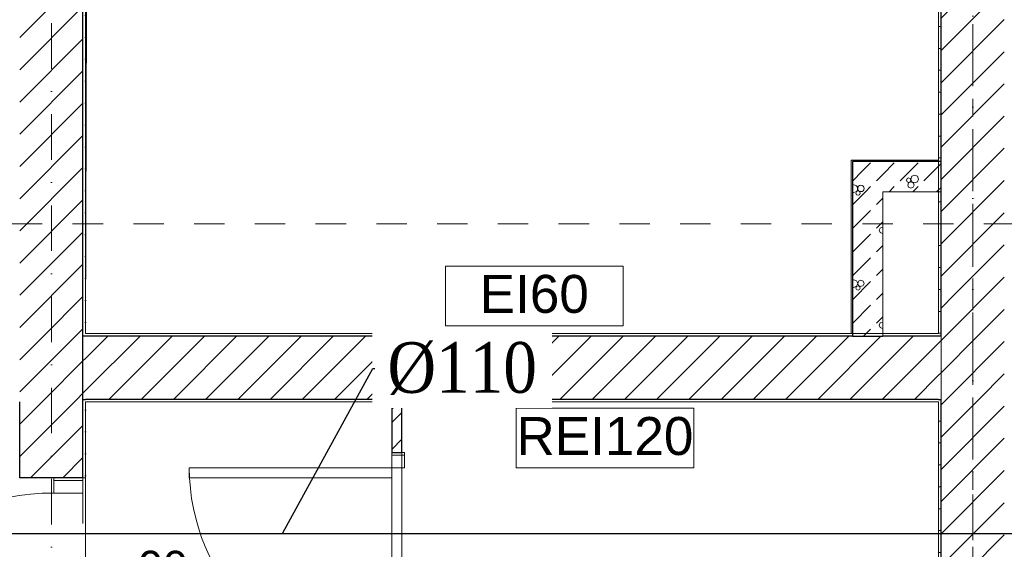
# Model space of a CAD drawing. Header units: millimetres. Extents: x -52968 to 399385, y -141133 to 110561.
# Tile 142 of 146: x 80240 to 84130, y -104300 to -102208. Entities that reach past the tile are written whole.
import ezdxf
from ezdxf import colors
from ezdxf.entities.mleader import LeaderData, LeaderLine
from ezdxf.math import Vec2, Vec3

# ---------------------------------------------------------------- set-up
doc = ezdxf.new("R2010")
doc.units = ezdxf.units.MM
for name, pattern in [('SIM-Wegliniec-21.07.2025-Parter$0$Kropki i Kreski', [360, 180, -90, 0, -90]), ('SIM-Wegliniec-21.07.2025-Parter$0$Przerywana', [240, 120, -120]), ('SIM-Wegliniec-21.07.2025-Parter$0$Przerywana długa', [390, 250, -140]), ('SIM-Wegliniec-21.07.2025-Parter$0$Przerywana podwójnie', [295, 125, -50, 70, -50])]:
    doc.linetypes.add(name, pattern=pattern)
doc.layers.add('_xref', color=250, linetype='Continuous')
for name, color, linetype, lineweight in [('RR_IWK_opisy', 7, 'Continuous', 0), ('RR_ks_podposadzkowa', 32, 'Kanalizacja', 30), ('SIM-Wegliniec-21.07.2025-Parter$0$A-Przekroje-PB_Nr_pióra__5', 250, 'Continuous', 0), ('SIM-Wegliniec-21.07.2025-Parter$0$Nowe_0_Nr_pióra__7', 250, 'Continuous', 0), ('SIM-Wegliniec-21.07.2025-Parter$0$Nowe_A-Belki-Wieniec_Nr_pióra__69', 250, 'Continuous', 0), ('SIM-Wegliniec-21.07.2025-Parter$0$Nowe_A-Belki-Wieniec_Nr_pióra__90', 250, 'Continuous', 0), ('SIM-Wegliniec-21.07.2025-Parter$0$Nowe_A-Osi_Nr_pióra__20', 250, 'Continuous', 0), ('SIM-Wegliniec-21.07.2025-Parter$0$Nowe_A-Posadzki_Nr_pióra__89', 250, 'Continuous', 0), ('SIM-Wegliniec-21.07.2025-Parter$0$Nowe_A-PPOŻ_Nr_pióra__20', 250, 'Continuous', 0), ('SIM-Wegliniec-21.07.2025-Parter$0$Nowe_A-Strefy-Parter_Nr_pióra__94', 250, 'Continuous', 0), ('SIM-Wegliniec-21.07.2025-Parter$0$Nowe_A-Ściany-Wewnętrzne', 250, 'Continuous', 0), ('SIM-Wegliniec-21.07.2025-Parter$0$Nowe_A-Ściany-Wewnętrzne_Nr_pióra__27', 250, 'Continuous', 0), ('SIM-Wegliniec-21.07.2025-Parter$0$Nowe_A-Ściany-Wewnętrzne_Nr_pióra__47', 250, 'Continuous', 0), ('SIM-Wegliniec-21.07.2025-Parter$0$Nowe_A-Ściany-Zewnętrzne', 250, 'Continuous', 0), ('SIM-Wegliniec-21.07.2025-Parter$0$Nowe_A-Ściany-Zewnętrzne_Nr_pióra__169', 250, 'Continuous', 0), ('SIM-Wegliniec-21.07.2025-Parter$0$Nowe_A-Ściany-Zewnętrzne_Nr_pióra__27', 250, 'Continuous', 0), ('SIM-Wegliniec-21.07.2025-Parter$0$Nowe_A-Ściany-Zewnętrzne_Nr_pióra__47', 250, 'Continuous', 0), ('SIM-Wegliniec-21.07.2025-Parter$0$Nowe_Drzwi Archicad_Nr_pióra__23', 250, 'Continuous', 0), ('SIM-Wegliniec-21.07.2025-Parter$0$Nowe_Drzwi Archicad_Nr_pióra__27', 250, 'Continuous', 0), ('SIM-Wegliniec-21.07.2025-Parter$0$Nowe_Drzwi Archicad_Nr_pióra__3', 250, 'Continuous', 0), ('SIM-Wegliniec-21.07.2025-Parter$0$Nowe_Drzwi Archicad_Nr_pióra__47', 250, 'Continuous', 0), ('SIM-Wegliniec-21.07.2025-Parter$0$Nowe_RR_IZC_opisy_Nr_pióra__7', 250, 'Continuous', 0), ('SIM-Wegliniec-21.07.2025-Parter$0$Nowe_Znaczniki drzwi Archicada_Nr_pióra__7', 250, 'Continuous', 0)]:
    doc.layers.add(name, color=color, linetype=linetype, lineweight=lineweight)
doc.styles.add('Garamond', font='GARA.TTF')
doc.styles.add('SIM-Wegliniec-21.07.2025-Parter$0$STYL_AUTOMATYCZNY_1', font='arial.ttf')
doc.styles.get("Standard").update_dxf_attribs({"font": 'arial.ttf'})
doc.linetypes.add('Kanalizacja', pattern='A,25,0,["◄",Standard,S=5,R=0,X=-5,Y=-2.5],0', length=25)
pattern_1 = [(45, (0, 0), (-63.63961, 63.63961), [])]
pattern_2 = [(0, (0, 0), (0, 86.60254), [0, -50]), (0, (25, 43.3), (0, 86.60254), [0, -50])]
pattern_3 = [(45, (0, 0), (-79.54951, 79.54951), []), (45, (-26.52, 26.52), (-79.54951, 79.54951), [])]

# ---------------------------------------------------------------- blocks, each defined once
blk = doc.blocks.new('SIM-Wegliniec-21.07.2025-Parter')
at = {"layer": 'SIM-Wegliniec-21.07.2025-Parter$0$Nowe_A-Ściany-Wewnętrzne', "linetype": 'Continuous', "lineweight": 0}
h = blk.add_hatch(dxfattribs=at)
h.set_pattern_fill('Bloczki_ceramiczne', color=256, style=0, pattern_type=2)
h.set_pattern_definition(pattern_1)
h.paths.add_polyline_path([(80490.1, -103457.6), (80490.1, -99177.6), (80240.1, -99177.6), (80240.1, -103457.6)])
h = blk.add_hatch(dxfattribs=at)
h.set_pattern_fill('Tynk', color=256, style=0, pattern_type=2)
h.set_pattern_definition(pattern_2)
h.paths.add_polyline_path([(80500.1, -103447.6), (80500.1, -99177.6), (80490.1, -99177.6), (80490.1, -103447.6)])
h = blk.add_hatch(dxfattribs=at)
h.set_pattern_fill('Tynk', color=256, style=0, pattern_type=2)
h.set_pattern_definition(pattern_2)
h.paths.add_polyline_path([(83880.1, -102767.6), (83880.1, -99177.6), (83870.1, -99177.6), (83870.1, -102767.6)])
h = blk.add_hatch(dxfattribs=at)
h.set_pattern_fill('Bloczki_ceramiczne', color=256, style=0, pattern_type=2)
h.set_pattern_definition(pattern_1)
h.paths.add_polyline_path([(84130.1, -103292.6), (84130.1, -99177.6), (83880.1, -99177.6), (83880.1, -103292.6)])
h = blk.add_hatch(dxfattribs=at)
h.set_pattern_fill('Tynk', color=256, style=0, pattern_type=2)
h.set_pattern_definition(pattern_2)
h.paths.add_polyline_path([(83870.1, -102887.6), (83870.1, -103447.6), (83880.1, -103447.6), (83880.1, -102887.6)])
h = blk.add_hatch(dxfattribs=at)
h.set_pattern_fill('Bloczki_ceramiczne', color=256, style=0, pattern_type=2)
h.set_pattern_definition(pattern_1)
h.paths.add_polyline_path([(83880.1, -103292.6), (83880.1, -103407.6), (84130.1, -103407.6), (84130.1, -103292.6)])
h = blk.add_hatch(dxfattribs=at)
h.set_pattern_fill('Bloczki_ceramiczne', color=256, style=0, pattern_type=2)
h.set_pattern_definition(pattern_1)
h.paths.add_polyline_path([(83880.1, -103407.6), (83880.1, -103457.6), (84130.1, -103457.6), (84130.1, -103407.6)])
h = blk.add_hatch(dxfattribs=at)
h.set_pattern_fill('Bloczki_ceramiczne', color=256, style=0, pattern_type=2)
h.set_pattern_definition(pattern_1)
h.paths.add_polyline_path([(80240.1, -103457.6), (80240.1, -103707.6), (80490.1, -103707.6), (80490.1, -103457.6)])
at = {"layer": 'SIM-Wegliniec-21.07.2025-Parter$0$Nowe_A-Ściany-Wewnętrzne', "linetype": 'Continuous', "lineweight": 0, "true_color": 0x000000}
h = blk.add_hatch(dxfattribs=at)
h.set_pattern_fill('Tynk', color=18, style=0, pattern_type=2)
h.set_pattern_definition(pattern_2)
h.paths.add_polyline_path([(80490.1, -103447.6), (80490.1, -103457.6), (80500.1, -103457.6), (80500.1, -103447.6)])
at = {"layer": 'SIM-Wegliniec-21.07.2025-Parter$0$Nowe_A-Ściany-Wewnętrzne', "linetype": 'Continuous', "lineweight": 0}
h = blk.add_hatch(dxfattribs=at)
h.set_pattern_fill('Bloczki_ceramiczne', color=256, style=0, pattern_type=2)
h.set_pattern_definition(pattern_1)
h.paths.add_polyline_path([(80490.1, -103457.6), (80490.1, -103707.6), (80500.1, -103707.6), (80500.1, -103457.6)])
at = {"layer": 'SIM-Wegliniec-21.07.2025-Parter$0$Nowe_A-Ściany-Wewnętrzne', "linetype": 'Continuous', "lineweight": 0, "true_color": 0x000000}
h = blk.add_hatch(dxfattribs=at)
h.set_pattern_fill('Tynk', color=18, style=0, pattern_type=2)
h.set_pattern_definition(pattern_2)
h.paths.add_polyline_path([(81710.2, -103447.6), (80500.1, -103447.6), (80500.1, -103457.6), (81710.2, -103457.6)])
at = {"layer": 'SIM-Wegliniec-21.07.2025-Parter$0$Nowe_A-Ściany-Wewnętrzne', "linetype": 'Continuous', "lineweight": 0}
h = blk.add_hatch(dxfattribs=at)
h.set_pattern_fill('Bloczki_ceramiczne', color=256, style=0, pattern_type=2)
h.set_pattern_definition(pattern_1)
h.paths.add_polyline_path([(81710.2, -103457.6), (80500.1, -103457.6), (80500.1, -103707.6), (81710.2, -103707.6)])
h = blk.add_hatch(dxfattribs=at)
h.set_pattern_fill('Stal', color=256, style=0, pattern_type=2)
h.set_pattern_definition(pattern_3)
h.paths.add_polyline_path([(81710.2, -103457.6), (81750.2, -103457.6), (81750.2, -103447.6), (81710.2, -103447.6)])
h = blk.add_hatch(dxfattribs=at)
h.set_pattern_fill('Stal', color=256, style=0, pattern_type=2)
h.set_pattern_definition(pattern_3)
h.paths.add_polyline_path([(81710.2, -103707.6), (81750.2, -103707.6), (81750.2, -103457.6), (81710.2, -103457.6)])
at = {"layer": 'SIM-Wegliniec-21.07.2025-Parter$0$Nowe_A-Ściany-Wewnętrzne', "linetype": 'Continuous', "lineweight": 0, "true_color": 0x000000}
h = blk.add_hatch(dxfattribs=at)
h.set_pattern_fill('Tynk', color=18, style=0, pattern_type=2)
h.set_pattern_definition(pattern_2)
h.paths.add_polyline_path([(81750.2, -103457.6), (83530.1, -103457.6), (83530.1, -103447.6), (81750.2, -103447.6)])
at = {"layer": 'SIM-Wegliniec-21.07.2025-Parter$0$Nowe_A-Ściany-Wewnętrzne', "linetype": 'Continuous', "lineweight": 0}
h = blk.add_hatch(dxfattribs=at)
h.set_pattern_fill('Bloczki_ceramiczne', color=256, style=0, pattern_type=2)
h.set_pattern_definition(pattern_1)
h.paths.add_polyline_path([(81750.2, -103707.6), (83870.1, -103707.6), (83870.1, -103457.6), (81750.2, -103457.6)])
at = {"layer": 'SIM-Wegliniec-21.07.2025-Parter$0$Nowe_A-Ściany-Wewnętrzne', "linetype": 'Continuous', "lineweight": 0, "true_color": 0x000000}
h = blk.add_hatch(dxfattribs=at)
h.set_pattern_fill('Tynk', color=18, style=0, pattern_type=2)
h.set_pattern_definition(pattern_2)
h.paths.add_polyline_path([(83650.1, -103457.6), (83870.1, -103457.6), (83870.1, -103447.6), (83650.1, -103447.6)])
h = blk.add_hatch(dxfattribs=at)
h.set_pattern_fill('Tynk', color=18, style=0, pattern_type=2)
h.set_pattern_definition(pattern_2)
h.paths.add_polyline_path([(83870.1, -103447.6), (83870.1, -103457.6), (83880.1, -103457.6), (83880.1, -103447.6)])
at = {"layer": 'SIM-Wegliniec-21.07.2025-Parter$0$Nowe_A-Ściany-Wewnętrzne', "linetype": 'Continuous', "lineweight": 0}
h = blk.add_hatch(dxfattribs=at)
h.set_pattern_fill('Bloczki_ceramiczne', color=256, style=0, pattern_type=2)
h.set_pattern_definition(pattern_1)
h.paths.add_polyline_path([(83870.1, -103457.6), (83870.1, -103707.6), (83880.1, -103707.6), (83880.1, -103457.6)])
h = blk.add_hatch(dxfattribs=at)
h.set_pattern_fill('Bloczki_ceramiczne', color=256, style=0, pattern_type=2)
h.set_pattern_definition(pattern_1)
h.paths.add_polyline_path([(83880.1, -103457.6), (83880.1, -103707.6), (84130.1, -103707.6), (84130.1, -103457.6)])
at = {"layer": 'SIM-Wegliniec-21.07.2025-Parter$0$Nowe_A-Ściany-Wewnętrzne', "linetype": 'Continuous', "lineweight": 0, "true_color": 0x000000}
h = blk.add_hatch(dxfattribs=at)
h.set_pattern_fill('Tynk', color=18, style=0, pattern_type=2)
h.set_pattern_definition(pattern_2)
h.paths.add_polyline_path([(80240.1, -103717.6), (80230.1, -103717.6), (80230.1, -104017.6), (80240.1, -104017.6)])
at = {"layer": 'SIM-Wegliniec-21.07.2025-Parter$0$Nowe_A-Ściany-Wewnętrzne', "linetype": 'Continuous', "lineweight": 0}
h = blk.add_hatch(dxfattribs=at)
h.set_pattern_fill('Bloczki_ceramiczne', color=256, style=0, pattern_type=2)
h.set_pattern_definition(pattern_1)
h.paths.add_polyline_path([(80490.1, -103707.6), (80240.1, -103707.6), (80240.1, -104017.6), (80490.1, -104017.6)])
at = {"layer": 'SIM-Wegliniec-21.07.2025-Parter$0$Nowe_A-Ściany-Wewnętrzne', "linetype": 'Continuous', "lineweight": 0, "true_color": 0x000000}
h = blk.add_hatch(dxfattribs=at)
h.set_pattern_fill('Tynk', color=18, style=0, pattern_type=2)
h.set_pattern_definition(pattern_2)
h.paths.add_polyline_path([(80490.1, -103707.6), (80490.1, -103717.6), (80500.1, -103717.6), (80500.1, -103707.6)])
at = {"layer": 'SIM-Wegliniec-21.07.2025-Parter$0$Nowe_A-Ściany-Wewnętrzne', "linetype": 'Continuous', "lineweight": 0}
h = blk.add_hatch(dxfattribs=at)
h.set_pattern_fill('Tynk', color=256, style=0, pattern_type=2)
h.set_pattern_definition(pattern_2)
h.paths.add_polyline_path([(80500.1, -103717.6), (80490.1, -103717.6), (80490.1, -104017.6), (80500.1, -104017.6)])
at = {"layer": 'SIM-Wegliniec-21.07.2025-Parter$0$Nowe_A-Ściany-Wewnętrzne', "linetype": 'Continuous', "lineweight": 0, "true_color": 0x000000}
h = blk.add_hatch(dxfattribs=at)
h.set_pattern_fill('Tynk', color=18, style=0, pattern_type=2)
h.set_pattern_definition(pattern_2)
h.paths.add_polyline_path([(81710.2, -103707.6), (80500.1, -103707.6), (80500.1, -103717.6), (81710.2, -103717.6)])
at = {"layer": 'SIM-Wegliniec-21.07.2025-Parter$0$Nowe_A-Ściany-Wewnętrzne', "linetype": 'Continuous', "lineweight": 0}
h = blk.add_hatch(dxfattribs=at)
h.set_pattern_fill('Stal', color=256, style=0, pattern_type=2)
h.set_pattern_definition(pattern_3)
h.paths.add_polyline_path([(81710.2, -103717.6), (81750.2, -103717.6), (81750.2, -103707.6), (81710.2, -103707.6)])
h = blk.add_hatch(dxfattribs=at)
h.set_pattern_fill('Stal', color=256, style=0, pattern_type=2)
h.set_pattern_definition(pattern_3)
h.paths.add_polyline_path([(81710.2, -103717.6), (81710.2, -103917.6), (81750.2, -103917.6), (81750.2, -103717.6)])
at = {"layer": 'SIM-Wegliniec-21.07.2025-Parter$0$Nowe_A-Ściany-Wewnętrzne', "linetype": 'Continuous', "lineweight": 0, "true_color": 0x000000}
h = blk.add_hatch(dxfattribs=at)
h.set_pattern_fill('Tynk', color=18, style=0, pattern_type=2)
h.set_pattern_definition(pattern_2)
h.paths.add_polyline_path([(81750.2, -103717.6), (83870.1, -103717.6), (83870.1, -103707.6), (81750.2, -103707.6)])
h = blk.add_hatch(dxfattribs=at)
h.set_pattern_fill('Tynk', color=18, style=0, pattern_type=2)
h.set_pattern_definition(pattern_2)
h.paths.add_polyline_path([(83870.1, -103707.6), (83870.1, -103717.6), (83880.1, -103717.6), (83880.1, -103707.6)])
at = {"layer": 'SIM-Wegliniec-21.07.2025-Parter$0$Nowe_A-Ściany-Wewnętrzne', "linetype": 'Continuous', "lineweight": 0}
h = blk.add_hatch(dxfattribs=at)
h.set_pattern_fill('Tynk', color=256, style=0, pattern_type=2)
h.set_pattern_definition(pattern_2)
h.paths.add_polyline_path([(83870.1, -103717.6), (83870.1, -105492.6), (83880.1, -105492.6), (83880.1, -103717.6)])
h = blk.add_hatch(dxfattribs=at)
h.set_pattern_fill('Bloczki_ceramiczne', color=256, style=0, pattern_type=2)
h.set_pattern_definition(pattern_1)
h.paths.add_polyline_path([(83880.1, -103707.6), (83880.1, -107307.6), (84130.1, -107307.6), (84130.1, -103707.6)])
at = {"layer": 'SIM-Wegliniec-21.07.2025-Parter$0$Nowe_A-Ściany-Zewnętrzne', "linetype": 'Continuous', "lineweight": 0, "true_color": 0x000000}
h = blk.add_hatch(dxfattribs=at)
h.set_pattern_fill('Tynk', color=18, style=0, pattern_type=2)
h.set_pattern_definition(pattern_2)
h.paths.add_polyline_path([(83525.1, -102762.6), (83525.1, -102767.6), (83530.1, -102767.6)])
h = blk.add_hatch(dxfattribs=at)
h.set_pattern_fill('Tynk', color=18, style=0, pattern_type=2)
h.set_pattern_definition(pattern_2)
h.paths.add_polyline_path([(83530.1, -102762.6), (83525.1, -102762.6), (83530.1, -102767.6)])
h = blk.add_hatch(dxfattribs=at)
h.set_pattern_fill('Tynk', color=18, style=0, pattern_type=2)
h.set_pattern_definition(pattern_2)
h.paths.add_polyline_path([(83530.1, -102767.6), (83525.1, -102767.6), (83525.1, -103447.6), (83530.1, -103447.6)])
h = blk.add_hatch(dxfattribs=at)
h.set_pattern_fill('Tynk', color=18, style=0, pattern_type=2)
h.set_pattern_definition(pattern_2)
h.paths.add_polyline_path([(83530.1, -102767.6), (83870.1, -102767.6), (83870.1, -102762.6), (83530.1, -102762.6)])
at = {"layer": 'SIM-Wegliniec-21.07.2025-Parter$0$Nowe_RR_IZC_opisy_Nr_pióra__7', "linetype": 'Continuous', "lineweight": 13}
for points in [[(83770.2, -103027.9), (83770.1, -103028), (83770.2, -103027.9)], [(83770.2, -103267.7), (83770.1, -103267.6), (83770.2, -103267.7)]]:
    blk.add_hatch(color=7, dxfattribs=at).paths.add_polyline_path(points)
at = {"layer": 'SIM-Wegliniec-21.07.2025-Parter$0$A-Przekroje-PB_Nr_pióra__5', "linetype": 'SIM-Wegliniec-21.07.2025-Parter$0$Przerywana', "lineweight": 13}
blk.add_line((62449.3, -103013.8), (93776.2, -103013.8), dxfattribs=at)
at = {"layer": 'SIM-Wegliniec-21.07.2025-Parter$0$Nowe_0_Nr_pióra__7', "linetype": 'Continuous', "lineweight": 13}
for p, q in [((83650.1, -103127.6), (83650.1, -103367.6)), ((83870.1, -103387.6), (83870.1, -103447.6)), ((83570.1, -103447.6), (83870.1, -103447.6)), ((83570.1, -103447.6), (83870.1, -103447.6))]:
    blk.add_line(p, q, dxfattribs=at)
at = {"layer": 'SIM-Wegliniec-21.07.2025-Parter$0$Nowe_A-Belki-Wieniec_Nr_pióra__69', "linetype": 'SIM-Wegliniec-21.07.2025-Parter$0$Kropki i Kreski', "lineweight": 13}
for p, q in [((80365.1, -107442.6), (80365.1, -99042.6)), ((84005.1, -99042.6), (84005.1, -107442.6))]:
    blk.add_line(p, q, dxfattribs=at)
at = {"layer": 'SIM-Wegliniec-21.07.2025-Parter$0$Nowe_A-Belki-Wieniec_Nr_pióra__90', "linetype": 'SIM-Wegliniec-21.07.2025-Parter$0$Przerywana długa', "lineweight": 13}
for p, q in [((80490.1, -107317.6), (80490.1, -99167.6)), ((83880.1, -99167.6), (83880.1, -107317.6))]:
    blk.add_line(p, q, dxfattribs=at)
at = {"layer": 'SIM-Wegliniec-21.07.2025-Parter$0$Nowe_A-Osi_Nr_pióra__20', "linetype": 'SIM-Wegliniec-21.07.2025-Parter$0$Przerywana podwójnie', "lineweight": 13}
blk.add_line((84005.1, -95559.9), (84005.1, -117792.3), dxfattribs=at)
at = {"layer": 'SIM-Wegliniec-21.07.2025-Parter$0$Nowe_A-Posadzki_Nr_pióra__89', "linetype": 'Continuous', "lineweight": 13, "flags": 128}
blk.add_lwpolyline([(72130.1, -107317.6), (83880.1, -107317.6), (83880.1, -99177.6), (72130.1, -99177.6)], close=True, dxfattribs=at)
at = {"layer": 'SIM-Wegliniec-21.07.2025-Parter$0$Nowe_A-PPOŻ_Nr_pióra__20', "linetype": 'Continuous', "lineweight": 13, "flags": 128}
for points in [[(81922.5, -103181.4), (82623.7, -103181.4), (82623.7, -103417.1), (81922.5, -103417.1)], [(82201.7, -103742.9), (82902.9, -103742.9), (82902.9, -103978.6), (82201.7, -103978.6)]]:
    blk.add_lwpolyline(points, close=True, dxfattribs=at)
at = {"layer": 'SIM-Wegliniec-21.07.2025-Parter$0$Nowe_A-Strefy-Parter_Nr_pióra__94', "linetype": 'Continuous', "lineweight": 13, "flags": 128}
for points in [[(83870.1, -99177.6), (80513.2, -99177.6), (80500.1, -103447.6), (83650.1, -103447.6), (83650.1, -102887.6), (83870.1, -102887.6)], [(80500.1, -103717.6), (80500.1, -107307.6), (81710.2, -107307.6), (81710.2, -103717.6)], [(81750.2, -103717.6), (81750.2, -105492.6), (83870.1, -105492.6), (83870.1, -103717.6)]]:
    blk.add_lwpolyline(points, close=True, dxfattribs=at)
at = {"layer": 'SIM-Wegliniec-21.07.2025-Parter$0$Nowe_A-Ściany-Wewnętrzne_Nr_pióra__27', "linetype": 'Continuous', "lineweight": 25}
for p, q in [((80490.1, -103457.6), (80490.1, -99177.6)), ((83880.1, -102767.6), (83880.1, -99177.6)), ((83880.1, -102767.6), (83870.1, -102767.6)), ((83880.1, -102767.6), (83870.1, -102767.6)), ((83880.1, -102887.6), (83880.1, -102767.6)), ((83880.1, -102887.6), (83880.1, -102767.6)), ((83880.1, -103447.6), (83880.1, -102887.6)), ((80500.1, -103457.6), (80490.1, -103457.6)), ((80490.1, -103707.6), (80490.1, -103457.6)), ((80500.1, -103457.6), (80490.1, -103457.6)), ((81710.2, -103457.6), (80500.1, -103457.6)), ((81710.2, -103447.6), (81710.2, -103457.6)), ((81710.2, -103447.6), (81710.2, -103457.6)), ((81710.2, -103457.6), (81710.2, -103707.6)), ((81710.2, -103457.6), (81710.2, -103707.6)), ((81750.2, -103457.6), (81750.2, -103447.6)), ((81750.2, -103457.6), (81750.2, -103447.6)), ((83530.1, -103457.6), (81750.2, -103457.6)), ((81750.2, -103707.6), (81750.2, -103457.6)), ((81750.2, -103707.6), (81750.2, -103457.6)), ((83530.1, -103447.6), (83530.1, -103457.6)), ((83530.1, -103447.6), (83530.1, -103457.6)), ((83530.1, -103457.6), (83650.1, -103457.6)), ((83530.1, -103457.6), (83650.1, -103457.6)), ((83870.1, -103457.6), (83650.1, -103457.6)), ((83880.1, -103457.6), (83870.1, -103457.6)), ((83880.1, -103457.6), (83870.1, -103457.6)), ((83880.1, -103457.6), (83880.1, -103447.6)), ((80240.1, -104017.6), (80240.1, -103717.6)), ((80490.1, -103707.6), (80500.1, -103707.6)), ((80490.1, -104017.6), (80490.1, -103707.6)), ((80490.1, -103707.6), (80500.1, -103707.6)), ((81710.2, -103707.6), (80500.1, -103707.6)), ((81710.2, -103707.6), (81710.2, -103717.6)), ((81710.2, -103707.6), (81710.2, -103717.6)), ((83870.1, -103707.6), (81750.2, -103707.6)), ((81750.2, -103717.6), (81750.2, -103707.6)), ((81750.2, -103717.6), (81750.2, -103707.6)), ((83870.1, -103707.6), (83880.1, -103707.6)), ((83870.1, -103707.6), (83880.1, -103707.6)), ((83880.1, -103717.6), (83880.1, -103707.6)), ((83880.1, -105492.6), (83880.1, -103717.6)), ((81710.2, -103917.6), (81750.2, -103917.6)), ((80375.1, -104017.6), (80240.1, -104017.6)), ((80490.1, -104017.6), (80375.1, -104017.6))]:
    blk.add_line(p, q, dxfattribs=at)
at = {"layer": 'SIM-Wegliniec-21.07.2025-Parter$0$Nowe_A-Ściany-Wewnętrzne_Nr_pióra__27', "linetype": 'Continuous', "lineweight": 25, "flags": 128}
for points in [[(81710.2, -103717.6), (81710.2, -103917.6)], [(81750.2, -103917.6), (81750.2, -103717.6)]]:
    blk.add_lwpolyline(points, dxfattribs=at)
at = {"layer": 'SIM-Wegliniec-21.07.2025-Parter$0$Nowe_A-Ściany-Wewnętrzne_Nr_pióra__47', "linetype": 'Continuous', "lineweight": 15}
for p, q in [((83870.1, -102887.6), (83880.1, -102887.6)), ((83870.1, -102887.6), (83880.1, -102887.6)), ((81750.2, -103447.6), (81710.2, -103447.6)), ((83650.1, -103457.6), (83650.1, -103447.6)), ((83650.1, -103457.6), (83650.1, -103447.6)), ((80500.1, -104017.6), (80490.1, -104017.6))]:
    blk.add_line(p, q, dxfattribs=at)
at = {"layer": 'SIM-Wegliniec-21.07.2025-Parter$0$Nowe_A-Ściany-Wewnętrzne_Nr_pióra__47', "linetype": 'Continuous', "lineweight": 15, "flags": 128}
for points in [[(80500.1, -103447.6), (80500.1, -99177.6)], [(83870.1, -99177.6), (83870.1, -102767.6)], [(83870.1, -102887.6), (83870.1, -103447.6)], [(83530.1, -103447.6), (80500.1, -103447.6)], [(83870.1, -103447.6), (83650.1, -103447.6)], [(80500.1, -104017.6), (80500.1, -103717.6)], [(80500.1, -103717.6), (81710.2, -103717.6)], [(81750.2, -103717.6), (83870.1, -103717.6)], [(83870.1, -103717.6), (83870.1, -105492.6)]]:
    blk.add_lwpolyline(points, dxfattribs=at)
at = {"layer": 'SIM-Wegliniec-21.07.2025-Parter$0$Nowe_A-Ściany-Zewnętrzne_Nr_pióra__169', "linetype": 'Continuous', "lineweight": 5}
for p, q in [((83568.7, -102806.3), (83601.6, -102773.4)), ((83650.1, -102818.7), (83695.3, -102773.4)), ((83718.8, -102843.8), (83789.1, -102773.4)), ((83531.2, -102843.8), (83568.7, -102806.3)), ((83812.5, -102843.8), (83870.1, -102786.2)), ((83870.1, -102786.2), (83880.1, -102776.2)), ((83625, -102843.8), (83650.1, -102818.7)), ((83745.9, -102835), (83743.3, -102841.3)), ((83743.3, -102841.3), (83745.9, -102847.6)), ((83752.2, -102832.4), (83745.9, -102835)), ((83745.9, -102847.6), (83752.2, -102850.2)), ((83761.1, -102848.2), (83752.1, -102851.9)), ((83758.4, -102835), (83752.2, -102832.4)), ((83752.2, -102850.2), (83758.4, -102847.6)), ((83761, -102841.3), (83758.4, -102835)), ((83758.4, -102847.6), (83761, -102841.3)), ((83765.3, -102826.4), (83760.8, -102837.3)), ((83760.8, -102837.3), (83765.3, -102848.1)), ((83770, -102851.9), (83761.1, -102848.2)), ((83776.1, -102822), (83765.3, -102826.4)), ((83765.3, -102848.1), (83776.1, -102852.5)), ((83786.9, -102826.4), (83776.1, -102822)), ((83776.1, -102852.5), (83786.9, -102848.1)), ((83791.4, -102837.3), (83786.9, -102826.4)), ((83786.9, -102848.1), (83791.4, -102837.3)), ((83530.1, -102888.1), (83535.5, -102890.4)), ((83531.2, -102937.5), (83581.2, -102887.6)), ((83535.5, -102890.4), (83542.2, -102887.6)), ((83545.5, -102887.6), (83543.4, -102892.7)), ((83561.1, -102892.7), (83559, -102887.6)), ((83581.2, -102887.6), (83601.6, -102867.2)), ((83674.9, -102887.6), (83695.3, -102867.2)), ((83752.1, -102851.9), (83748.5, -102860.8)), ((83748.5, -102860.8), (83752.1, -102869.7)), ((83752.1, -102869.7), (83761.1, -102873.4)), ((83761.1, -102873.4), (83770, -102869.7)), ((83768.7, -102887.6), (83789.1, -102867.2)), ((83773.7, -102860.8), (83770, -102851.9)), ((83770, -102869.7), (83773.7, -102860.8)), ((83862.4, -102887.6), (83870.1, -102879.9)), ((83870.1, -102879.9), (83880.1, -102869.9)), ((83543.4, -102892.7), (83546, -102898.9)), ((83546, -102898.9), (83552.2, -102901.5)), ((83552.2, -102901.5), (83558.5, -102898.9)), ((83558.5, -102898.9), (83561.1, -102892.7)), ((83625, -102937.5), (83650.1, -102912.4)), ((83531.2, -103031.2), (83601.6, -102960.9)), ((83625, -103031.2), (83650.1, -103006.2)), ((83640, -103030.8), (83636.3, -103039.7)), ((83636.3, -103039.7), (83640, -103048.6)), ((83648.9, -103027.1), (83640, -103030.8)), ((83650.1, -103027.6), (83648.9, -103027.1)), ((83531.2, -103125), (83601.6, -103054.7)), ((83640, -103048.6), (83648.9, -103052.3)), ((83648.9, -103052.3), (83650.1, -103051.8)), ((83625, -103125), (83650.1, -103099.9)), ((83531.2, -103218.8), (83601.6, -103148.4)), ((83625, -103218.8), (83650.1, -103193.7)), ((83535.5, -103234.8), (83530.1, -103237)), ((83546.3, -103239.3), (83535.5, -103234.8)), ((83550.8, -103250.1), (83546.3, -103239.3)), ((83554.5, -103240.5), (83550.8, -103249.4)), ((83563.4, -103236.8), (83554.5, -103240.5)), ((83572.3, -103240.5), (83563.4, -103236.8)), ((83576, -103249.4), (83572.3, -103240.5)), ((83530.1, -103263.1), (83535.5, -103265.4)), ((83531.2, -103312.5), (83601.6, -103242.2)), ((83535.5, -103265.4), (83546.3, -103260.9)), ((83546, -103261.4), (83543.4, -103267.7)), ((83543.4, -103267.7), (83546, -103273.9)), ((83552.2, -103258.8), (83546, -103261.4)), ((83546, -103273.9), (83552.2, -103276.5)), ((83546.3, -103260.9), (83550.8, -103250.1)), ((83550.8, -103249.4), (83554.5, -103258.3)), ((83558.5, -103261.4), (83552.2, -103258.8)), ((83552.2, -103276.5), (83558.5, -103273.9)), ((83554.5, -103258.3), (83563.4, -103262)), ((83561.1, -103267.7), (83558.5, -103261.4)), ((83558.5, -103273.9), (83561.1, -103267.7)), ((83563.4, -103262), (83572.3, -103258.3)), ((83572.3, -103258.3), (83576, -103249.4)), ((83625, -103312.5), (83650.1, -103287.4)), ((83531.2, -103406.2), (83601.6, -103335.9)), ((83625, -103406.2), (83650.1, -103381.2)), ((83583.7, -103447.6), (83601.6, -103429.7)), ((83640, -103405.8), (83636.3, -103414.7)), ((83636.3, -103414.7), (83640, -103423.6)), ((83648.9, -103402.1), (83640, -103405.8)), ((83640, -103423.6), (83648.9, -103427.3)), ((83650.1, -103402.6), (83648.9, -103402.1)), ((83648.9, -103427.3), (83650.1, -103426.8)), ((83573.7, -103457.6), (83583.7, -103447.6))]:
    blk.add_line(p, q, dxfattribs=at)
blk.add_circle((83563.4, -102874.4), 12.6, dxfattribs=at)
for centre, radius, start, end in [((83535.5, -102875.1), 15.3, 305.1226, 110.7032), ((83552.2, -102892.7), 8.88, 34.7984, 145.2016)]:
    blk.add_arc(centre, radius, start, end, dxfattribs=at)
at = {"layer": 'SIM-Wegliniec-21.07.2025-Parter$0$Nowe_A-Ściany-Zewnętrzne_Nr_pióra__27', "linetype": 'Continuous', "lineweight": 25}
for p, q in [((83530.1, -102767.6), (83530.1, -102887.6)), ((83650.1, -102767.6), (83530.1, -102767.6)), ((83530.1, -102767.6), (83530.1, -102887.6)), ((83870.1, -102767.6), (83650.1, -102767.6)), ((83530.1, -102887.6), (83530.1, -103447.6))]:
    blk.add_line(p, q, dxfattribs=at)
at = {"layer": 'SIM-Wegliniec-21.07.2025-Parter$0$Nowe_A-Ściany-Zewnętrzne_Nr_pióra__47', "linetype": 'Continuous', "lineweight": 15, "flags": 128}
for points in [[(83525.1, -102762.6), (83525.1, -102767.6)], [(83870.1, -102762.6), (83525.1, -102762.6)], [(83525.1, -102767.6), (83525.1, -103447.6)], [(83870.1, -102762.6), (83870.1, -102767.6)], [(83650.1, -102887.6), (83870.1, -102887.6)], [(83650.1, -103447.6), (83650.1, -102887.6)], [(83525.1, -103447.6), (83530.1, -103447.6)]]:
    blk.add_lwpolyline(points, dxfattribs=at)
at = {"layer": 'SIM-Wegliniec-21.07.2025-Parter$0$Nowe_Drzwi Archicad_Nr_pióra__23', "linetype": 'Continuous', "lineweight": 15}
for p, q in [((81710.2, -103927.6), (81710.2, -103917.6)), ((81710.2, -103917.6), (81760.2, -103917.6)), ((81760.2, -103927.6), (81710.2, -103927.6)), ((81710.2, -103927.6), (81710.2, -103977.6)), ((81760.2, -103927.6), (81760.2, -103917.6)), ((81760.2, -103977.6), (81760.2, -103927.6)), ((81710.2, -103977.6), (81760.2, -103977.6)), ((80375.1, -104027.6), (80375.1, -104017.6)), ((80375.1, -104017.6), (80490.1, -104017.6)), ((80490.1, -104027.6), (80490.1, -104017.6)), ((80375.1, -104077.6), (80375.1, -104027.6)), ((80375.1, -104027.6), (80490.1, -104027.6)), ((80490.1, -104027.6), (80490.1, -104077.6)), ((80490.1, -104077.6), (80375.1, -104077.6))]:
    blk.add_line(p, q, dxfattribs=at)
at = {"layer": 'SIM-Wegliniec-21.07.2025-Parter$0$Nowe_Drzwi Archicad_Nr_pióra__27', "linetype": 'Continuous', "lineweight": 25}
for p, q in [((81710.2, -103917.6), (81750.2, -103917.6)), ((81710.2, -103917.6), (81750.2, -103917.6)), ((80375.1, -104017.6), (80240.1, -104017.6)), ((80490.1, -104017.6), (80375.1, -104017.6)), ((80490.1, -104017.6), (80375.1, -104017.6))]:
    blk.add_line(p, q, dxfattribs=at)
at = {"layer": 'SIM-Wegliniec-21.07.2025-Parter$0$Nowe_Drzwi Archicad_Nr_pióra__3', "linetype": 'Continuous', "lineweight": 13}
for p, q in [((80910.2, -103977.6), (81710.2, -103977.6)), ((80910.2, -104017.6), (80910.2, -103977.6)), ((81710.2, -103977.6), (81710.2, -104017.6)), ((81710.2, -104017.6), (80910.2, -104017.6))]:
    blk.add_line(p, q, dxfattribs=at)
for centre, radius, start, end in [((81710.2, -103977.6), 800, 180, 270), ((80375.1, -104977.6), 900, 90, 180)]:
    blk.add_arc(centre, radius, start, end, dxfattribs=at)
at = {"layer": 'SIM-Wegliniec-21.07.2025-Parter$0$Nowe_Drzwi Archicad_Nr_pióra__47', "linetype": 'Continuous', "lineweight": 15}
blk.add_line((80500.1, -104017.6), (80490.1, -104017.6), dxfattribs=at)
at = {"layer": 'SIM-Wegliniec-21.07.2025-Parter$0$Nowe_A-PPOŻ_Nr_pióra__20', "linetype": 'Continuous', "lineweight": 13, "char_height": 150, "attachment_point": 5, "style": 'SIM-Wegliniec-21.07.2025-Parter$0$STYL_AUTOMATYCZNY_1'}
for s, insert in [('\\A1;{\\pqc;\\fArial|b0|i0|c238|p0;\\W1.000000;EI\\fArial|b0|i0|c238|p0;\\W1.000000;6\\fArial|b0|i0|c238|p0;\\W1.000000;0}', (82273.1, -103291.9)), ('\\A1;{\\pqc;\\fArial|b0|i0|c238|p0;\\W1.000000;R\\fArial|b0|i0|c238|p0;\\W1.000000;EI120}', (82552.3, -103853.4))]:
    blk.add_mtext(s, dxfattribs=dict(at, insert=insert))
at = {"layer": 'SIM-Wegliniec-21.07.2025-Parter$0$Nowe_Znaczniki drzwi Archicada_Nr_pióra__7', "lineweight": 13, "char_height": 125, "attachment_point": 7, "rotation": 0, "style": 'SIM-Wegliniec-21.07.2025-Parter$0$STYL_AUTOMATYCZNY_1'}
for s, insert in [('\\A1;{\\pql;\\pt0;\\fArial|b0|i0|c238|p0;\\W1.000000;90\\fArial|b0|i0|c238|p0;\\W1.000000;\\A1{\\H.66x;\\S^  ;}\\fArial|b0|i0|c238|p0;\\W1.000000;\\fArial|b0|i0|c238|p0;\\W1.000000;}', (80709.4, -104467.2)), ('\\A1;{\\pql;\\pt0;\\fArial|b0|i0|c238|p0;\\W1.000000;200\\fArial|b0|i0|c238|p0;\\W1.000000;\\A1{\\H.66x;\\S^  ;}\\fArial|b0|i0|c238|p0;\\W1.000000;\\fArial|b0|i0|c238|p0;\\W1.000000;}', (80614, -104717.2))]:
    blk.add_mtext(s, dxfattribs=dict(at, insert=insert))

msp = doc.modelspace()

# ---------------------------------------------------------------- block references
at = {"layer": '_xref'}
msp.add_blockref('SIM-Wegliniec-21.07.2025-Parter', (0, 0), dxfattribs=at)

# ---------------------------------------------------------------- next in the draw order: linework, layer by layer
at = {"layer": 'RR_ks_podposadzkowa', "ltscale": 50}
msp.add_line((86875.1, -104238.6), (78490.1, -104238.6), dxfattribs=at)

# ---------------------------------------------------------------- next in the draw order: leaders
at = {"layer": 'RR_IWK_opisy'}
ml = msp.add_multileader_mtext('Standard', dxfattribs=at)
ml.set_content('\\fGaramond|b0|i0;%%c110', color=256, style='Garamond')
ml.set_leader_properties()
ml.build(insert=Vec2(0, 0))
ml.multileader.update_dxf_attribs({"has_text_frame": 1, "text_left_attachment_type": 2, "text_right_attachment_type": 2})
ctx = ml.context
ctx.base_point, ctx.char_height, ctx.landing_gap_size, ctx.plane_origin = Vec3(81593.1, -103586.2), 200, 50, Vec3(-68542.2, 91681.1)
ctx.left_attachment, ctx.right_attachment = 2, 2
notes = []
notes.append((ctx, [(0, (1, 1, 0), (81635.1, -103586.1), (1, 0), 8, [(0, [(81277.9, -104238.6)], 0, [])])]))
ctx.mtext.insert = Vec3(81693.1, -103481.6)
ctx.mtext.has_bg_fill, ctx.mtext.bg_color, ctx.mtext.bg_scale_factor, ctx.mtext.bg_transparency, ctx.mtext.use_window_bg_color = 1, -1027028792, 1.3, 0, 1
for ctx, leaders in notes:
    for number, flags, end, landing, length, lines in leaders:
        leader = LeaderData()
        leader.index, (leader.has_last_leader_line, leader.has_dogleg_vector, leader.attachment_direction) = number, flags
        leader.last_leader_point, leader.dogleg_vector, leader.dogleg_length = Vec3(end), Vec3(landing), length
        for number, points, colour, breaks in lines:
            line = LeaderLine()
            line.index, line.vertices, line.color, line.breaks = number, Vec3.list(points), colors.encode_raw_color(colour), breaks
            leader.lines.append(line)
        ctx.leaders.append(leader)

doc.saveas('drawing.dxf')
